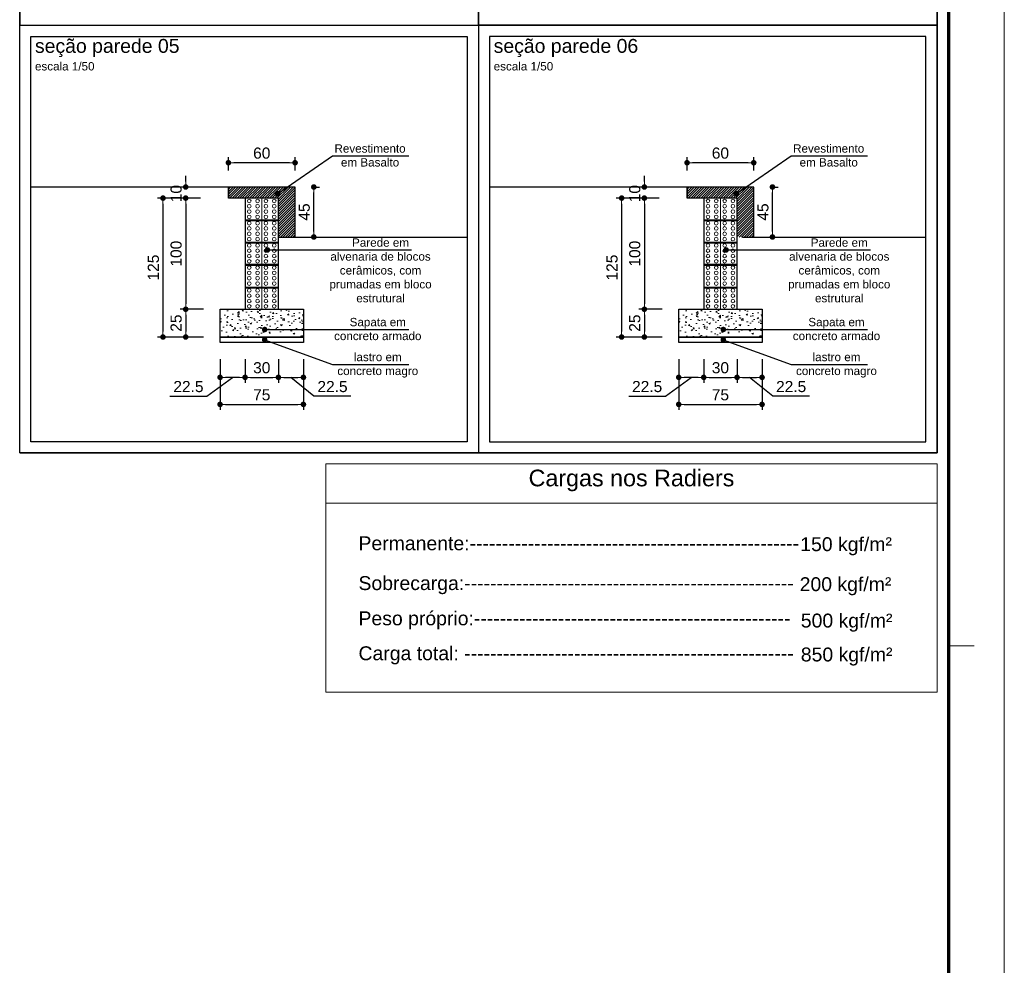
# Model space of a CAD drawing. Header units: millimetres. Extents: x 83 to 471, y -739 to 93.
# Tile 180 of 185: x 195 to 213, y 32 to 49. Entities that reach past the tile are written whole.
import ezdxf
from ezdxf.enums import TextEntityAlignment as Align

# ---------------------------------------------------------------- set-up
doc = ezdxf.new("R2010")
doc.units = ezdxf.units.MM
for name, color, linetype, lineweight in [('.', 7, 'Continuous', 5), ('0-CYPE1', 7, 'Continuous', 20), ('__MAGNUS.Cota', 30, 'Continuous', 9), ('__MAGNUS.Margem', 7, 'Continuous', 70), ('__MAGNUS.Selo', 7, 'Continuous', 30), ('CORTE_COTAS_DAS_PLANTAS', 7, 'Continuous', 9), ('COTAS', 250, 'Continuous', 5), ('TABELAS', 7, 'Continuous', 9), ('TEXTO_TABELAS', 7, 'Continuous', 0)]:
    doc.layers.add(name, color=color, linetype=linetype, lineweight=lineweight)
doc.styles.add('Arial', font='arial.ttf')
doc.styles.add('Arial Narrow', font='ARIALN.TTF')
doc.dimstyles.new('Copy of UM_50.000000', dxfattribs={"dimtxt": 0.2, "dimasz": 0.1, "dimexe": 0.1, "dimexo": 0.3, "dimgap": 0.07, "dimtad": 1, "dimdec": 0, "dimlfac": 50, "dimzin": 0, "dimdsep": 46, "dimtxsty": 'Arial', "dimblk": 'DOT', "dimcen": 0.09, "dimdle": 0.1, "dimclrd": 30, "dimclre": 30, "dimclrt": 7, "dimadec": 1, "dimazin": 2, "dimtfac": 1, "dimtdec": 0, "dimtofl": 0, "dimtmove": 0, "dimatfit": 3, "dimldrblk": 'DOT', "dimfxl": 1, "dimtolj": 1, "dimarcsym": 0})

# ---------------------------------------------------------------- blocks, each defined once
blk = doc.blocks.new('*U1861')
at = {"layer": '__MAGNUS.Margem', "lineweight": 9}
blk.add_line((183.08, -12.28), (183.08, 828.72), dxfattribs=at)
at = {"layer": '__MAGNUS.Margem', "linetype": 'Continuous'}
blk.add_line((173.08, -2.28), (173.08, 818.72), dxfattribs=at)
at = {"layer": '__MAGNUS.Margem', "linetype": 'Continuous', "lineweight": 9}
blk.add_line((173.08, 284.72), (177.66, 284.72), dxfattribs=at)
at = {"layer": '__MAGNUS.Selo', "style": 'Arial Narrow', "width": 1}
for tag, height, p in [('PROPRIETÁRIO', 3.4, (17.21, 48.91)), ('EDIFICAÇÃORESIDENCIAL', 3.4, (17.21, 40.61)), ('ESTRUTURAL', 3.4, (17.8, 20.69)), ('ANTEPROJETO', 2.43, (111.69, 13.5)), ('ARQ01/01', 5.5, (139.44, 9.5)), ('INDICADA', 2.43, (111.53, 8))]:
    blk.add_attdef(tag, text='', height=height, dxfattribs=at).set_placement(p, align=Align.MIDDLE_LEFT)
at = {"layer": '__MAGNUS.Selo', "lineweight": 30, "flags": 104}
for tag, p in [('ENDEREÇODAOBRA', (17.21, 33.54)), ('ENDEREÇODAOBRA', (17.21, 27.87)), ('TÍTULO', (17.21, 10.8))]:
    blk.add_attdef(tag, text='', height=3.4, dxfattribs=at).set_placement(p, align=Align.MIDDLE_LEFT)
blk = doc.blocks.new('_DOT')
at = {"layer": '__MAGNUS.Cota', "linetype": 'ByBlock'}
blk.add_line((-0.5, 0), (-1, 0), dxfattribs=at)
at = {"layer": '__MAGNUS.Cota', "linetype": 'ByBlock', "const_width": 0.5}
blk.add_lwpolyline([(-0.25, 0, 1), (0.25, 0, 1)], format="xyb", close=True, dxfattribs=at)
blk = doc.blocks.new('*D5143')
at = {"layer": 'COTAS', "color": 30, "lineweight": -2}
for p, q in [((12.012, -18.436), (12.012, -18.199)), ((13.212, -18.436), (13.212, -18.199)), ((13.112, -18.299), (12.112, -18.299))]:
    blk.add_line(p, q, dxfattribs=at)
at = {"layer": 'Defpoints', "color": 0}
for p in [(12.012, -18.299), (12.012, -18.736), (13.212, -18.736)]:
    blk.add_point(p, dxfattribs=at)
at = {"layer": 'COTAS', "color": 30, "linetype": 'ByBlock', "lineweight": -2, "xscale": 0.1, "yscale": 0.1, "zscale": 0.1, "rotation": 180}
blk.add_blockref('_DOT', (12.012, -18.299), dxfattribs=at)
at = {"layer": 'COTAS', "color": 30, "linetype": 'ByBlock', "lineweight": -2, "xscale": 0.1, "yscale": 0.1, "zscale": 0.1}
blk.add_blockref('_DOT', (13.212, -18.299), dxfattribs=at)
at = {"layer": 'COTAS', "color": 7, "insert": (12.612, -18.127), "char_height": 0.2, "attachment_point": 5, "style": 'Arial'}
blk.add_mtext('\\A1;60', dxfattribs=at)
blk = doc.blocks.new('*D5145')
at = {"layer": 'COTAS', "color": 30, "lineweight": -2}
for p, q in [((11.862, -21.836), (11.862, -22.749)), ((13.362, -21.836), (13.362, -22.749)), ((11.962, -22.649), (13.262, -22.649))]:
    blk.add_line(p, q, dxfattribs=at)
at = {"layer": 'Defpoints', "color": 0}
for p in [(11.862, -21.536), (13.362, -21.536), (13.362, -22.649)]:
    blk.add_point(p, dxfattribs=at)
at = {"layer": 'COTAS', "color": 30, "linetype": 'ByBlock', "lineweight": -2, "xscale": 0.1, "yscale": 0.1, "zscale": 0.1, "rotation": 180}
blk.add_blockref('_DOT', (11.862, -22.649), dxfattribs=at)
at = {"layer": 'COTAS', "color": 30, "linetype": 'ByBlock', "lineweight": -2, "xscale": 0.1, "yscale": 0.1, "zscale": 0.1}
blk.add_blockref('_DOT', (13.362, -22.649), dxfattribs=at)
at = {"layer": 'COTAS', "color": 7, "insert": (12.612, -22.477), "char_height": 0.2, "attachment_point": 5, "style": 'Arial'}
blk.add_mtext('\\A1;75', dxfattribs=at)
blk = doc.blocks.new('*D5146')
at = {"layer": 'COTAS', "color": 30, "lineweight": -2}
for p, q in [((11.243, -18.636), (11.243, -18.536)), ((11.512, -18.736), (11.143, -18.736)), ((11.512, -18.936), (11.143, -18.936)), ((11.243, -19.036), (11.243, -19.136))]:
    blk.add_line(p, q, dxfattribs=at)
at = {"layer": 'Defpoints', "color": 0}
for p in [(11.812, -18.736), (11.243, -18.936), (11.812, -18.936)]:
    blk.add_point(p, dxfattribs=at)
at = {"layer": 'COTAS', "color": 30, "linetype": 'ByBlock', "lineweight": -2, "xscale": 0.1, "yscale": 0.1, "zscale": 0.1}
for p, rotation in [((11.243, -18.736), 270), ((11.243, -18.936), 90)]:
    blk.add_blockref('_DOT', p, dxfattribs=dict(at, rotation=rotation))
at = {"layer": 'COTAS', "color": 7, "insert": (11.071, -18.855), "char_height": 0.2, "attachment_point": 5, "rotation": 90, "style": 'Arial'}
blk.add_mtext('\\A1;10', dxfattribs=at)
blk = doc.blocks.new('*D5148')
at = {"layer": 'COTAS', "color": 30, "lineweight": -2}
for p, q in [((13.512, -18.736), (13.649, -18.736)), ((13.549, -19.536), (13.549, -18.836)), ((13.512, -19.636), (13.649, -19.636))]:
    blk.add_line(p, q, dxfattribs=at)
at = {"layer": 'Defpoints', "color": 0}
for p in [(13.212, -18.736), (13.549, -18.736), (13.212, -19.636)]:
    blk.add_point(p, dxfattribs=at)
at = {"layer": 'COTAS', "color": 30, "linetype": 'ByBlock', "lineweight": -2, "xscale": 0.1, "yscale": 0.1, "zscale": 0.1}
for p, rotation in [((13.549, -18.736), 90), ((13.549, -19.636), 270)]:
    blk.add_blockref('_DOT', p, dxfattribs=dict(at, rotation=rotation))
at = {"layer": 'COTAS', "color": 7, "insert": (13.378, -19.186), "char_height": 0.2, "attachment_point": 5, "rotation": 90, "style": 'Arial'}
blk.add_mtext('\\A1;45', dxfattribs=at)
blk = doc.blocks.new('*D5147')
at = {"layer": 'COTAS', "color": 30, "lineweight": -2}
for p, q in [((12.312, -21.836), (12.312, -22.262)), ((12.912, -21.836), (12.912, -22.262)), ((12.412, -22.162), (12.812, -22.162))]:
    blk.add_line(p, q, dxfattribs=at)
at = {"layer": 'Defpoints', "color": 0}
for p in [(12.312, -21.536), (12.912, -21.536), (12.912, -22.162)]:
    blk.add_point(p, dxfattribs=at)
at = {"layer": 'COTAS', "color": 30, "linetype": 'ByBlock', "lineweight": -2, "xscale": 0.1, "yscale": 0.1, "zscale": 0.1, "rotation": 180}
blk.add_blockref('_DOT', (12.312, -22.162), dxfattribs=at)
at = {"layer": 'COTAS', "color": 30, "linetype": 'ByBlock', "lineweight": -2, "xscale": 0.1, "yscale": 0.1, "zscale": 0.1}
blk.add_blockref('_DOT', (12.912, -22.162), dxfattribs=at)
at = {"layer": 'COTAS', "color": 7, "insert": (12.612, -21.99), "char_height": 0.2, "attachment_point": 5, "style": 'Arial'}
blk.add_mtext('\\A1;30', dxfattribs=at)
blk = doc.blocks.new('*D5149')
at = {"layer": 'COTAS', "color": 30, "lineweight": -2}
for p, q in [((11.512, -18.936), (11.143, -18.936)), ((11.243, -19.036), (11.243, -20.836)), ((11.562, -20.936), (11.143, -20.936))]:
    blk.add_line(p, q, dxfattribs=at)
at = {"layer": 'Defpoints', "color": 0}
for p in [(11.812, -18.936), (11.243, -20.936), (11.862, -20.936)]:
    blk.add_point(p, dxfattribs=at)
at = {"layer": 'COTAS', "color": 30, "linetype": 'ByBlock', "lineweight": -2, "xscale": 0.1, "yscale": 0.1, "zscale": 0.1}
for p, rotation in [((11.243, -18.936), 90), ((11.243, -20.936), 270)]:
    blk.add_blockref('_DOT', p, dxfattribs=dict(at, rotation=rotation))
at = {"layer": 'COTAS', "color": 7, "insert": (11.071, -19.936), "char_height": 0.2, "attachment_point": 5, "rotation": 90, "style": 'Arial'}
blk.add_mtext('\\A1;100', dxfattribs=at)
blk = doc.blocks.new('*D5150')
at = {"layer": 'COTAS', "color": 30, "lineweight": -2}
for p, q in [((11.562, -20.936), (11.143, -20.936)), ((11.243, -21.036), (11.243, -21.336)), ((11.562, -21.436), (11.143, -21.436))]:
    blk.add_line(p, q, dxfattribs=at)
at = {"layer": 'Defpoints', "color": 0}
for p in [(11.862, -20.936), (11.243, -21.436), (11.862, -21.436)]:
    blk.add_point(p, dxfattribs=at)
at = {"layer": 'COTAS', "color": 30, "linetype": 'ByBlock', "lineweight": -2, "xscale": 0.1, "yscale": 0.1, "zscale": 0.1}
for p, rotation in [((11.243, -20.936), 90), ((11.243, -21.436), 270)]:
    blk.add_blockref('_DOT', p, dxfattribs=dict(at, rotation=rotation))
at = {"layer": 'COTAS', "color": 7, "insert": (11.071, -21.186), "char_height": 0.2, "attachment_point": 5, "rotation": 90, "style": 'Arial'}
blk.add_mtext('\\A1;25', dxfattribs=at)
blk = doc.blocks.new('*D5144')
at = {"layer": 'COTAS', "color": 30, "lineweight": -2}
for p, q in [((11.512, -18.936), (10.734, -18.936)), ((10.834, -19.036), (10.834, -21.336)), ((11.562, -21.436), (10.734, -21.436))]:
    blk.add_line(p, q, dxfattribs=at)
at = {"layer": 'Defpoints', "color": 0}
for p in [(11.812, -18.936), (10.834, -21.436), (11.862, -21.436)]:
    blk.add_point(p, dxfattribs=at)
at = {"layer": 'COTAS', "color": 30, "linetype": 'ByBlock', "lineweight": -2, "xscale": 0.1, "yscale": 0.1, "zscale": 0.1}
for p, rotation in [((10.834, -18.936), 90), ((10.834, -21.436), 270)]:
    blk.add_blockref('_DOT', p, dxfattribs=dict(at, rotation=rotation))
at = {"layer": 'COTAS', "color": 7, "insert": (10.662, -20.186), "char_height": 0.2, "attachment_point": 5, "rotation": 90, "style": 'Arial'}
blk.add_mtext('\\A1;125', dxfattribs=at)
blk = doc.blocks.new('*D5151')
at = {"layer": 'COTAS', "color": 30, "lineweight": -2}
for p, q in [((11.862, -21.836), (11.862, -22.262)), ((12.312, -21.836), (12.312, -22.262)), ((11.625, -22.501), (12.087, -22.162)), ((12.212, -22.162), (11.962, -22.162)), ((10.961, -22.501), (11.625, -22.501))]:
    blk.add_line(p, q, dxfattribs=at)
at = {"layer": 'Defpoints', "color": 0}
for p in [(11.862, -21.536), (12.312, -21.536), (11.862, -22.162)]:
    blk.add_point(p, dxfattribs=at)
at = {"layer": 'COTAS', "color": 30, "linetype": 'ByBlock', "lineweight": -2, "xscale": 0.1, "yscale": 0.1, "zscale": 0.1, "rotation": 180}
blk.add_blockref('_DOT', (11.862, -22.162), dxfattribs=at)
at = {"layer": 'COTAS', "color": 30, "linetype": 'ByBlock', "lineweight": -2, "xscale": 0.1, "yscale": 0.1, "zscale": 0.1}
blk.add_blockref('_DOT', (12.312, -22.162), dxfattribs=at)
at = {"layer": 'COTAS', "color": 7, "insert": (11.293, -22.329), "char_height": 0.2, "attachment_point": 5, "style": 'Arial'}
blk.add_mtext('\\A1;\\A1;22.5', dxfattribs=at)
blk = doc.blocks.new('*D5152')
at = {"layer": 'COTAS', "color": 30, "lineweight": -2}
for p, q in [((12.912, -21.836), (12.912, -22.262)), ((13.362, -21.836), (13.362, -22.262)), ((13.012, -22.162), (13.262, -22.162)), ((13.553, -22.501), (13.137, -22.162)), ((14.217, -22.501), (13.553, -22.501))]:
    blk.add_line(p, q, dxfattribs=at)
at = {"layer": 'Defpoints', "color": 0}
for p in [(12.912, -21.536), (13.362, -21.536), (13.362, -22.162)]:
    blk.add_point(p, dxfattribs=at)
at = {"layer": 'COTAS', "color": 30, "linetype": 'ByBlock', "lineweight": -2, "xscale": 0.1, "yscale": 0.1, "zscale": 0.1, "rotation": 180}
blk.add_blockref('_DOT', (12.912, -22.162), dxfattribs=at)
at = {"layer": 'COTAS', "color": 30, "linetype": 'ByBlock', "lineweight": -2, "xscale": 0.1, "yscale": 0.1, "zscale": 0.1}
blk.add_blockref('_DOT', (13.362, -22.162), dxfattribs=at)
at = {"layer": 'COTAS', "color": 7, "insert": (13.885, -22.329), "char_height": 0.2, "attachment_point": 5, "style": 'Arial'}
blk.add_mtext('\\A1;\\A1;22.5', dxfattribs=at)
blk = doc.blocks.new('*D5092')
at = {"layer": 'COTAS', "color": 30, "lineweight": -2}
for p, q in [((3.757, -18.436), (3.757, -18.199)), ((4.957, -18.436), (4.957, -18.199)), ((4.857, -18.299), (3.857, -18.299))]:
    blk.add_line(p, q, dxfattribs=at)
at = {"layer": 'Defpoints', "color": 0}
for p in [(3.757, -18.299), (3.757, -18.736), (4.957, -18.736)]:
    blk.add_point(p, dxfattribs=at)
at = {"layer": 'COTAS', "color": 30, "linetype": 'ByBlock', "lineweight": -2, "xscale": 0.1, "yscale": 0.1, "zscale": 0.1, "rotation": 180}
blk.add_blockref('_DOT', (3.757, -18.299), dxfattribs=at)
at = {"layer": 'COTAS', "color": 30, "linetype": 'ByBlock', "lineweight": -2, "xscale": 0.1, "yscale": 0.1, "zscale": 0.1}
blk.add_blockref('_DOT', (4.957, -18.299), dxfattribs=at)
at = {"layer": 'COTAS', "color": 7, "insert": (4.357, -18.127), "char_height": 0.2, "attachment_point": 5, "style": 'Arial'}
blk.add_mtext('\\A1;60', dxfattribs=at)
blk = doc.blocks.new('*D5090')
at = {"layer": 'COTAS', "color": 30, "lineweight": -2}
for p, q in [((3.607, -21.836), (3.607, -22.749)), ((5.107, -21.836), (5.107, -22.749)), ((3.707, -22.649), (5.007, -22.649))]:
    blk.add_line(p, q, dxfattribs=at)
at = {"layer": 'Defpoints', "color": 0}
for p in [(3.607, -21.536), (5.107, -21.536), (5.107, -22.649)]:
    blk.add_point(p, dxfattribs=at)
at = {"layer": 'COTAS', "color": 30, "linetype": 'ByBlock', "lineweight": -2, "xscale": 0.1, "yscale": 0.1, "zscale": 0.1, "rotation": 180}
blk.add_blockref('_DOT', (3.607, -22.649), dxfattribs=at)
at = {"layer": 'COTAS', "color": 30, "linetype": 'ByBlock', "lineweight": -2, "xscale": 0.1, "yscale": 0.1, "zscale": 0.1}
blk.add_blockref('_DOT', (5.107, -22.649), dxfattribs=at)
at = {"layer": 'COTAS', "color": 7, "insert": (4.357, -22.477), "char_height": 0.2, "attachment_point": 5, "style": 'Arial'}
blk.add_mtext('\\A1;75', dxfattribs=at)
blk = doc.blocks.new('*D5091')
at = {"layer": 'COTAS', "color": 30, "lineweight": -2}
for p, q in [((2.988, -18.636), (2.988, -18.536)), ((3.257, -18.736), (2.888, -18.736)), ((3.257, -18.936), (2.888, -18.936)), ((2.988, -19.036), (2.988, -19.136))]:
    blk.add_line(p, q, dxfattribs=at)
at = {"layer": 'Defpoints', "color": 0}
for p in [(3.557, -18.736), (2.988, -18.936), (3.557, -18.936)]:
    blk.add_point(p, dxfattribs=at)
at = {"layer": 'COTAS', "color": 30, "linetype": 'ByBlock', "lineweight": -2, "xscale": 0.1, "yscale": 0.1, "zscale": 0.1}
for p, rotation in [((2.988, -18.736), 270), ((2.988, -18.936), 90)]:
    blk.add_blockref('_DOT', p, dxfattribs=dict(at, rotation=rotation))
at = {"layer": 'COTAS', "color": 7, "insert": (2.816, -18.855), "char_height": 0.2, "attachment_point": 5, "rotation": 90, "style": 'Arial'}
blk.add_mtext('\\A1;10', dxfattribs=at)
blk = doc.blocks.new('*D5096')
at = {"layer": 'COTAS', "color": 30, "lineweight": -2}
for p, q in [((5.257, -18.736), (5.394, -18.736)), ((5.294, -19.536), (5.294, -18.836)), ((5.257, -19.636), (5.394, -19.636))]:
    blk.add_line(p, q, dxfattribs=at)
at = {"layer": 'Defpoints', "color": 0}
for p in [(4.957, -18.736), (5.294, -18.736), (4.957, -19.636)]:
    blk.add_point(p, dxfattribs=at)
at = {"layer": 'COTAS', "color": 30, "linetype": 'ByBlock', "lineweight": -2, "xscale": 0.1, "yscale": 0.1, "zscale": 0.1}
for p, rotation in [((5.294, -18.736), 90), ((5.294, -19.636), 270)]:
    blk.add_blockref('_DOT', p, dxfattribs=dict(at, rotation=rotation))
at = {"layer": 'COTAS', "color": 7, "insert": (5.122, -19.186), "char_height": 0.2, "attachment_point": 5, "rotation": 90, "style": 'Arial'}
blk.add_mtext('\\A1;45', dxfattribs=at)
blk = doc.blocks.new('*D5093')
at = {"layer": 'COTAS', "color": 30, "lineweight": -2}
for p, q in [((4.057, -21.836), (4.057, -22.262)), ((4.657, -21.836), (4.657, -22.262)), ((4.157, -22.162), (4.557, -22.162))]:
    blk.add_line(p, q, dxfattribs=at)
at = {"layer": 'Defpoints', "color": 0}
for p in [(4.057, -21.536), (4.657, -21.536), (4.657, -22.162)]:
    blk.add_point(p, dxfattribs=at)
at = {"layer": 'COTAS', "color": 30, "linetype": 'ByBlock', "lineweight": -2, "xscale": 0.1, "yscale": 0.1, "zscale": 0.1, "rotation": 180}
blk.add_blockref('_DOT', (4.057, -22.162), dxfattribs=at)
at = {"layer": 'COTAS', "color": 30, "linetype": 'ByBlock', "lineweight": -2, "xscale": 0.1, "yscale": 0.1, "zscale": 0.1}
blk.add_blockref('_DOT', (4.657, -22.162), dxfattribs=at)
at = {"layer": 'COTAS', "color": 7, "insert": (4.357, -21.99), "char_height": 0.2, "attachment_point": 5, "style": 'Arial'}
blk.add_mtext('\\A1;30', dxfattribs=at)
blk = doc.blocks.new('*D5094')
at = {"layer": 'COTAS', "color": 30, "lineweight": -2}
for p, q in [((3.257, -18.936), (2.888, -18.936)), ((2.988, -19.036), (2.988, -20.836)), ((3.307, -20.936), (2.888, -20.936))]:
    blk.add_line(p, q, dxfattribs=at)
at = {"layer": 'Defpoints', "color": 0}
for p in [(3.557, -18.936), (2.988, -20.936), (3.607, -20.936)]:
    blk.add_point(p, dxfattribs=at)
at = {"layer": 'COTAS', "color": 30, "linetype": 'ByBlock', "lineweight": -2, "xscale": 0.1, "yscale": 0.1, "zscale": 0.1}
for p, rotation in [((2.988, -18.936), 90), ((2.988, -20.936), 270)]:
    blk.add_blockref('_DOT', p, dxfattribs=dict(at, rotation=rotation))
at = {"layer": 'COTAS', "color": 7, "insert": (2.816, -19.936), "char_height": 0.2, "attachment_point": 5, "rotation": 90, "style": 'Arial'}
blk.add_mtext('\\A1;100', dxfattribs=at)
blk = doc.blocks.new('*D5095')
at = {"layer": 'COTAS', "color": 30, "lineweight": -2}
for p, q in [((3.307, -20.936), (2.888, -20.936)), ((2.988, -21.036), (2.988, -21.336)), ((3.307, -21.436), (2.888, -21.436))]:
    blk.add_line(p, q, dxfattribs=at)
at = {"layer": 'Defpoints', "color": 0}
for p in [(3.607, -20.936), (2.988, -21.436), (3.607, -21.436)]:
    blk.add_point(p, dxfattribs=at)
at = {"layer": 'COTAS', "color": 30, "linetype": 'ByBlock', "lineweight": -2, "xscale": 0.1, "yscale": 0.1, "zscale": 0.1}
for p, rotation in [((2.988, -20.936), 90), ((2.988, -21.436), 270)]:
    blk.add_blockref('_DOT', p, dxfattribs=dict(at, rotation=rotation))
at = {"layer": 'COTAS', "color": 7, "insert": (2.816, -21.186), "char_height": 0.2, "attachment_point": 5, "rotation": 90, "style": 'Arial'}
blk.add_mtext('\\A1;25', dxfattribs=at)
blk = doc.blocks.new('*D5089')
at = {"layer": 'COTAS', "color": 30, "lineweight": -2}
for p, q in [((3.257, -18.936), (2.479, -18.936)), ((2.579, -19.036), (2.579, -21.336)), ((3.307, -21.436), (2.479, -21.436))]:
    blk.add_line(p, q, dxfattribs=at)
at = {"layer": 'Defpoints', "color": 0}
for p in [(3.557, -18.936), (2.579, -21.436), (3.607, -21.436)]:
    blk.add_point(p, dxfattribs=at)
at = {"layer": 'COTAS', "color": 30, "linetype": 'ByBlock', "lineweight": -2, "xscale": 0.1, "yscale": 0.1, "zscale": 0.1}
for p, rotation in [((2.579, -18.936), 90), ((2.579, -21.436), 270)]:
    blk.add_blockref('_DOT', p, dxfattribs=dict(at, rotation=rotation))
at = {"layer": 'COTAS', "color": 7, "insert": (2.407, -20.186), "char_height": 0.2, "attachment_point": 5, "rotation": 90, "style": 'Arial'}
blk.add_mtext('\\A1;125', dxfattribs=at)
blk = doc.blocks.new('*D5097')
at = {"layer": 'COTAS', "color": 30, "lineweight": -2}
for p, q in [((3.607, -21.836), (3.607, -22.262)), ((4.057, -21.836), (4.057, -22.262)), ((3.37, -22.501), (3.832, -22.162)), ((3.957, -22.162), (3.707, -22.162)), ((2.705, -22.501), (3.37, -22.501))]:
    blk.add_line(p, q, dxfattribs=at)
at = {"layer": 'Defpoints', "color": 0}
for p in [(3.607, -21.536), (4.057, -21.536), (3.607, -22.162)]:
    blk.add_point(p, dxfattribs=at)
at = {"layer": 'COTAS', "color": 30, "linetype": 'ByBlock', "lineweight": -2, "xscale": 0.1, "yscale": 0.1, "zscale": 0.1, "rotation": 180}
blk.add_blockref('_DOT', (3.607, -22.162), dxfattribs=at)
at = {"layer": 'COTAS', "color": 30, "linetype": 'ByBlock', "lineweight": -2, "xscale": 0.1, "yscale": 0.1, "zscale": 0.1}
blk.add_blockref('_DOT', (4.057, -22.162), dxfattribs=at)
at = {"layer": 'COTAS', "color": 7, "insert": (3.037, -22.329), "char_height": 0.2, "attachment_point": 5, "style": 'Arial'}
blk.add_mtext('\\A1;\\A1;22.5', dxfattribs=at)
blk = doc.blocks.new('*D5098')
at = {"layer": 'COTAS', "color": 30, "lineweight": -2}
for p, q in [((4.657, -21.836), (4.657, -22.262)), ((5.107, -21.836), (5.107, -22.262)), ((4.757, -22.162), (5.007, -22.162)), ((5.297, -22.501), (4.882, -22.162)), ((5.962, -22.501), (5.297, -22.501))]:
    blk.add_line(p, q, dxfattribs=at)
at = {"layer": 'Defpoints', "color": 0}
for p in [(4.657, -21.536), (5.107, -21.536), (5.107, -22.162)]:
    blk.add_point(p, dxfattribs=at)
at = {"layer": 'COTAS', "color": 30, "linetype": 'ByBlock', "lineweight": -2, "xscale": 0.1, "yscale": 0.1, "zscale": 0.1, "rotation": 180}
blk.add_blockref('_DOT', (4.657, -22.162), dxfattribs=at)
at = {"layer": 'COTAS', "color": 30, "linetype": 'ByBlock', "lineweight": -2, "xscale": 0.1, "yscale": 0.1, "zscale": 0.1}
blk.add_blockref('_DOT', (5.107, -22.162), dxfattribs=at)
at = {"layer": 'COTAS', "color": 7, "insert": (5.63, -22.329), "char_height": 0.2, "attachment_point": 5, "style": 'Arial'}
blk.add_mtext('\\A1;\\A1;22.5', dxfattribs=at)
blk = doc.blocks.new('seções')
at = {"layer": '.', "lineweight": 0}
h = blk.add_hatch(dxfattribs=at)
h.set_pattern_fill('ANSI31', color=256, scale=0.01)
h.set_pattern_definition([(45, (-195.0149, -73.793166), (-0.0224506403, 0.0224506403), [])])
h.paths.add_polyline_path([(4.657, -18.936), (4.657, -19.636), (4.957, -19.636), (4.957, -18.736), (3.757, -18.736), (3.757, -18.936), (4.057, -18.936), (4.657, -18.936)], is_closed=False)
h = blk.add_hatch(dxfattribs=at)
h.set_pattern_fill('ANSI31', color=256, scale=0.01)
h.set_pattern_definition([(45, (-186.759393, -73.793166), (-0.0224506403, 0.0224506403), [])])
h.paths.add_polyline_path([(12.912, -18.936), (12.912, -19.636), (13.212, -19.636), (13.212, -18.736), (12.012, -18.736), (12.012, -18.936), (12.312, -18.936), (12.912, -18.936)], is_closed=False)
h = blk.add_hatch(dxfattribs=at)
h.set_pattern_fill('AR-CONC', color=256, scale=0.0015)
h.set_pattern_definition([(50, (-195.2149, -73.79317), (0.273277, -0.02390863), [0.028575, -0.314325]), (355, (-195.2149, -73.79317), (-0.05286513, 0.28658527), [0.02286, -0.25146088]), (100.45144, (-195.19213, -73.79516), (0.22041187, 0.26267663), [0.024285, -0.26713537]), (46.1842, (-195.2149, -73.71697), (0.40661856, -0.0630635), [0.0428625, -0.4714875]), (96.63556, (-195.181, -73.72222), (0.3561062, 0.3711392), [0.0364275, -0.4007034]), (351.18415, (-195.2149, -73.71697), (0.3561062, 0.3711392), [0.03428995, -0.3771896]), (21, (-195.1768, -73.73602), (0.22742159, -0.1533978), [0.028575, -0.314325]), (326, (-195.1768, -73.73602), (0.09270304, 0.27628195), [0.02286, -0.25146]), (71.45144, (-195.15785, -73.7488), (0.32012463, 0.12288415), [0.024285, -0.2671349]), (37.5, (-195.2149, -73.79317), (0.004632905, 0.12683256), [0, -0.248412, 0, -0.25527, 0, -0.2524125]), (7.5, (-195.2149, -73.79317), (0.10022949, 0.15027086), [0, -0.145542, 0, -0.242697, 0, -0.0962025]), (327.5, (-195.29986, -73.79317), (0.203385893, -0.008593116), [0, -0.09525, 0, -0.29718, 0, -0.394335]), (317.5, (-195.33796, -73.79317), (0.22219377, 0.03813974), [0, -0.123825, 0, -0.197358, 0, -0.280035])])
h.paths.add_polyline_path([(3.607, -21.436), (5.107, -21.436), (5.107, -20.936), (3.607, -20.936), (3.607, -21.353)], is_closed=False)
h = blk.add_hatch(dxfattribs=at)
h.set_pattern_fill('AR-CONC', color=256, scale=0.0015)
h.set_pattern_definition([(50, (-186.9594, -73.79317), (0.273277, -0.02390863), [0.028575, -0.314325]), (355, (-186.9594, -73.79317), (-0.05286513, 0.28658527), [0.02286, -0.25146088]), (100.45144, (-186.93662, -73.79516), (0.22041187, 0.26267663), [0.024285, -0.26713537]), (46.1842, (-186.9594, -73.71697), (0.40661856, -0.0630635), [0.0428625, -0.4714875]), (96.63556, (-186.9255, -73.72222), (0.3561062, 0.3711392), [0.0364275, -0.4007034]), (351.18415, (-186.9594, -73.71697), (0.3561062, 0.3711392), [0.03428995, -0.3771896]), (21, (-186.9213, -73.73602), (0.22742159, -0.1533978), [0.028575, -0.314325]), (326, (-186.9213, -73.73602), (0.09270304, 0.27628195), [0.02286, -0.25146]), (71.45144, (-186.90234, -73.7488), (0.32012463, 0.12288415), [0.024285, -0.2671349]), (37.5, (-186.95939, -73.79317), (0.004632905, 0.12683256), [0, -0.248412, 0, -0.25527, 0, -0.2524125]), (7.5, (-186.9594, -73.79317), (0.10022949, 0.15027086), [0, -0.145542, 0, -0.242697, 0, -0.0962025]), (327.5, (-187.04436, -73.79317), (0.203385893, -0.008593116), [0, -0.09525, 0, -0.29718, 0, -0.394335]), (317.5, (-187.08246, -73.79317), (0.22219377, 0.03813974), [0, -0.123825, 0, -0.197358, 0, -0.280035])])
h.paths.add_polyline_path([(11.862, -21.436), (13.362, -21.436), (13.362, -20.936), (11.862, -20.936), (11.862, -21.353)], is_closed=False)
for p, q in [((8.256, -0.427), (8.256, -23.523)), ((0, -15.824), (16.511, -15.824)), ((3.757, -18.736), (0.2, -18.736)), ((3.757, -18.936), (3.757, -18.736)), ((12.012, -18.736), (8.456, -18.736)), ((12.012, -18.936), (12.012, -18.736)), ((4.057, -18.936), (3.757, -18.936)), ((12.312, -18.936), (12.012, -18.936)), ((4.657, -19.636), (8.056, -19.636)), ((13.012, -19.636), (16.311, -19.636)), ((3.607, -20.936), (5.107, -20.936)), ((3.607, -21.436), (3.607, -20.936)), ((4.057, -20.936), (4.657, -20.936)), ((4.157, -20.936), (4.557, -20.936)), ((5.107, -20.936), (5.107, -21.436)), ((11.862, -20.936), (13.362, -20.936)), ((11.862, -21.436), (11.862, -20.936)), ((12.312, -20.936), (12.912, -20.936)), ((12.412, -20.936), (12.812, -20.936)), ((13.362, -20.936), (13.362, -21.436)), ((5.107, -21.436), (3.607, -21.436)), ((13.362, -21.436), (11.862, -21.436)), ((0, -23.523), (16.511, -23.523))]:
    blk.add_line(p, q)
at = {"lineweight": 5}
for p, q in [((4.357, -18.936), (4.057, -18.936)), ((4.657, -18.936), (4.357, -18.936)), ((12.612, -18.936), (12.312, -18.936)), ((12.912, -18.936), (12.612, -18.936)), ((4.357, -19.326), (4.057, -19.326)), ((4.357, -19.336), (4.057, -19.336)), ((4.357, -19.346), (4.057, -19.346)), ((4.657, -19.326), (4.357, -19.326)), ((4.657, -19.336), (4.357, -19.336)), ((4.657, -19.346), (4.357, -19.346)), ((12.612, -19.326), (12.312, -19.326)), ((12.612, -19.336), (12.312, -19.336)), ((12.612, -19.346), (12.312, -19.346)), ((12.912, -19.326), (12.612, -19.326)), ((12.912, -19.336), (12.612, -19.336)), ((12.912, -19.346), (12.612, -19.346)), ((4.357, -19.726), (4.057, -19.726)), ((4.357, -19.736), (4.057, -19.736)), ((4.357, -19.746), (4.057, -19.746)), ((4.657, -19.726), (4.357, -19.726)), ((4.657, -19.736), (4.357, -19.736)), ((4.657, -19.746), (4.357, -19.746)), ((12.612, -19.726), (12.312, -19.726)), ((12.612, -19.736), (12.312, -19.736)), ((12.612, -19.746), (12.312, -19.746)), ((12.912, -19.726), (12.612, -19.726)), ((12.912, -19.736), (12.612, -19.736)), ((12.912, -19.746), (12.612, -19.746)), ((4.357, -20.126), (4.057, -20.126)), ((4.357, -20.136), (4.057, -20.136)), ((4.357, -20.136), (4.057, -20.136)), ((4.357, -20.136), (4.057, -20.136)), ((4.357, -20.146), (4.057, -20.146)), ((4.657, -20.126), (4.357, -20.126)), ((4.657, -20.136), (4.357, -20.136)), ((4.657, -20.136), (4.357, -20.136)), ((4.657, -20.136), (4.357, -20.136)), ((4.657, -20.146), (4.357, -20.146)), ((12.612, -20.126), (12.312, -20.126)), ((12.612, -20.136), (12.312, -20.136)), ((12.612, -20.136), (12.312, -20.136)), ((12.612, -20.136), (12.312, -20.136)), ((12.612, -20.146), (12.312, -20.146)), ((12.912, -20.126), (12.612, -20.126)), ((12.912, -20.136), (12.612, -20.136)), ((12.912, -20.136), (12.612, -20.136)), ((12.912, -20.136), (12.612, -20.136)), ((12.912, -20.146), (12.612, -20.146)), ((4.357, -20.536), (4.057, -20.536)), ((4.357, -20.536), (4.057, -20.536)), ((4.357, -20.536), (4.057, -20.536)), ((4.357, -20.546), (4.057, -20.546)), ((4.357, -20.546), (4.057, -20.546)), ((4.357, -20.546), (4.057, -20.546)), ((4.357, -20.556), (4.057, -20.556)), ((4.657, -20.536), (4.357, -20.536)), ((4.657, -20.536), (4.357, -20.536)), ((4.657, -20.536), (4.357, -20.536)), ((4.657, -20.546), (4.357, -20.546)), ((4.657, -20.546), (4.357, -20.546)), ((4.657, -20.546), (4.357, -20.546)), ((4.657, -20.556), (4.357, -20.556)), ((12.612, -20.536), (12.312, -20.536)), ((12.612, -20.536), (12.312, -20.536)), ((12.612, -20.536), (12.312, -20.536)), ((12.612, -20.546), (12.312, -20.546)), ((12.612, -20.546), (12.312, -20.546)), ((12.612, -20.546), (12.312, -20.546)), ((12.612, -20.556), (12.312, -20.556)), ((12.912, -20.536), (12.612, -20.536)), ((12.912, -20.536), (12.612, -20.536)), ((12.912, -20.536), (12.612, -20.536)), ((12.912, -20.546), (12.612, -20.546)), ((12.912, -20.546), (12.612, -20.546)), ((12.912, -20.546), (12.612, -20.546)), ((12.912, -20.556), (12.612, -20.556))]:
    blk.add_line(p, q, dxfattribs=at)
for points in [[(0, -0.427), (16.511, -0.427), (16.511, -23.523), (0, -23.523)], [(8.256, -8.126), (0, -8.126), (0, -15.824), (8.256, -15.824)], [(8.256, -15.824), (16.511, -15.824), (16.511, -8.126), (8.256, -8.126)], [(8.256, -23.523), (0, -23.523), (0, -15.824), (8.256, -15.824)], [(16.511, -15.824), (8.256, -15.824), (8.256, -23.523), (16.511, -23.523)], [(8.056, -23.323), (0.2, -23.323), (0.2, -16.024), (8.056, -16.024)], [(16.311, -16.024), (8.456, -16.024), (8.456, -23.323), (16.311, -23.323)], [(3.607, -21.436), (5.107, -21.436), (5.107, -21.536), (3.607, -21.536)], [(11.862, -21.436), (13.362, -21.436), (13.362, -21.536), (11.862, -21.536)]]:
    blk.add_lwpolyline(points, close=True)
for points in [[(4.957, -19.636), (4.957, -18.736), (3.757, -18.736), (3.757, -18.936)], [(13.212, -19.636), (13.212, -18.736), (12.012, -18.736), (12.012, -18.936)], [(4.657, -20.936), (4.657, -18.936), (4.057, -18.936), (4.057, -20.936)], [(12.912, -20.936), (12.912, -18.936), (12.312, -18.936), (12.312, -20.936)]]:
    blk.add_lwpolyline(points)
for points in [[(4.357, -18.936), (4.357, -20.936), (4.057, -20.936), (4.057, -18.936)], [(4.657, -18.936), (4.657, -20.136), (4.357, -20.136), (4.357, -18.936)], [(12.612, -18.936), (12.612, -20.936), (12.312, -20.936), (12.312, -18.936)], [(12.912, -18.936), (12.912, -20.136), (12.612, -20.136), (12.612, -18.936)]]:
    blk.add_lwpolyline(points, close=True, dxfattribs=at)
for centre in [(4.132, -18.987), (4.281, -18.987), (4.432, -18.987), (4.581, -18.987), (12.388, -18.987), (12.537, -18.987), (12.688, -18.987), (12.837, -18.987), (4.132, -19.082), (4.281, -19.082), (4.432, -19.082), (4.581, -19.082), (12.388, -19.082), (12.537, -19.082), (12.688, -19.082), (12.837, -19.082), (4.132, -19.178), (4.132, -19.273), (4.281, -19.178), (4.281, -19.273), (4.432, -19.178), (4.432, -19.273), (4.581, -19.178), (4.581, -19.273), (12.388, -19.178), (12.388, -19.273), (12.537, -19.178), (12.537, -19.273), (12.688, -19.178), (12.688, -19.273), (12.837, -19.178), (12.837, -19.273), (4.132, -19.387), (4.132, -19.482), (4.281, -19.387), (4.281, -19.482), (4.432, -19.387), (4.432, -19.482), (4.581, -19.387), (4.581, -19.482), (12.388, -19.387), (12.388, -19.482), (12.537, -19.387), (12.537, -19.482), (12.688, -19.387), (12.688, -19.482), (12.837, -19.387), (12.837, -19.482), (4.132, -19.578), (4.132, -19.673), (4.281, -19.578), (4.281, -19.673), (4.432, -19.578), (4.432, -19.673), (4.581, -19.578), (4.581, -19.673), (12.388, -19.578), (12.388, -19.673), (12.537, -19.578), (12.537, -19.673), (12.688, -19.578), (12.688, -19.673), (12.837, -19.578), (12.837, -19.673), (4.132, -19.787), (4.281, -19.787), (4.432, -19.787), (4.581, -19.787), (12.388, -19.787), (12.537, -19.787), (12.688, -19.787), (12.837, -19.787), (4.132, -19.882), (4.132, -19.978), (4.281, -19.882), (4.281, -19.978), (4.432, -19.882), (4.432, -19.978), (4.581, -19.882), (4.581, -19.978), (12.388, -19.882), (12.388, -19.978), (12.537, -19.882), (12.537, -19.978), (12.688, -19.882), (12.688, -19.978), (12.837, -19.882), (12.837, -19.978), (4.132, -20.073), (4.132, -20.187), (4.281, -20.073), (4.281, -20.187), (4.432, -20.073), (4.432, -20.187), (4.581, -20.073), (4.581, -20.187), (12.388, -20.073), (12.388, -20.187), (12.537, -20.073), (12.537, -20.187), (12.688, -20.073), (12.688, -20.187), (12.837, -20.073), (12.837, -20.187), (4.132, -20.282), (4.132, -20.378), (4.281, -20.282), (4.281, -20.378), (4.432, -20.282), (4.432, -20.378), (4.581, -20.282), (4.581, -20.378), (12.388, -20.282), (12.388, -20.378), (12.537, -20.282), (12.537, -20.378), (12.688, -20.282), (12.688, -20.378), (12.837, -20.282), (12.837, -20.378), (4.132, -20.473), (4.281, -20.473), (4.432, -20.473), (4.581, -20.473), (12.388, -20.473), (12.537, -20.473), (12.688, -20.473), (12.837, -20.473), (4.132, -20.597), (4.132, -20.692), (4.281, -20.597), (4.281, -20.692), (4.432, -20.597), (4.432, -20.692), (4.581, -20.597), (4.581, -20.692), (12.388, -20.597), (12.388, -20.692), (12.537, -20.597), (12.537, -20.692), (12.688, -20.597), (12.688, -20.692), (12.837, -20.597), (12.837, -20.692), (4.132, -20.788), (4.132, -20.883), (4.281, -20.788), (4.281, -20.883), (4.432, -20.788), (4.432, -20.883), (4.581, -20.788), (4.581, -20.883), (12.388, -20.788), (12.388, -20.883), (12.537, -20.788), (12.537, -20.883), (12.688, -20.788), (12.688, -20.883), (12.837, -20.788), (12.837, -20.883)]:
    blk.add_circle(centre, 0.0328, dxfattribs=at)
at = {"color": 7, "char_height": 0.25, "attachment_point": 1, "style": 'Arial'}
for s, insert in [('seção parede 05\\P{\\H0.6x;escala 1/50}', (0.275, -16.071)), ('seção parede 06\\P{\\H0.6x;escala 1/50}', (8.531, -16.071))]:
    blk.add_mtext_dynamic_manual_height_columns(s, width=2.84741, gutter_width=10.682, heights=[0], dxfattribs=dict(at, insert=insert))
at = {"layer": 'CORTE_COTAS_DAS_PLANTAS', "char_height": 0.15, "attachment_point": 2, "style": 'Arial'}
for s, insert, width in [('Revestimento em Basalto', (6.306, -17.967), 1.32882), ('Revestimento em Basalto', (14.561, -17.967), 1.32882), ('Parede em alvenaria de blocos cerâmicos, com prumadas em bloco estrutural', (6.495, -19.661), 1.91575), ('Parede em alvenaria de blocos cerâmicos, com prumadas em bloco estrutural', (14.751, -19.661), 1.91575), ('Sapata em concreto armado ', (6.445, -21.092), 1.7271), ('Sapata em concreto armado ', (14.701, -21.092), 1.7271), ('lastro em concreto magro', (6.445, -21.721), 1.55062), ('lastro em concreto magro', (14.701, -21.721), 1.55062)]:
    blk.add_mtext(s, dxfattribs=dict(at, insert=insert, width=width))
at = {"layer": 'COTAS'}
for base, p1, p2, picture, middle in [((3.757, -18.299), (4.957, -18.736), (3.757, -18.736), '*D5092', (4.357, -18.127)), ((12.012, -18.299), (13.212, -18.736), (12.012, -18.736), '*D5143', (12.612, -18.127)), ((5.107, -22.649), (3.607, -21.536), (5.107, -21.536), '*D5090', (4.357, -22.477)), ((13.362, -22.649), (11.862, -21.536), (13.362, -21.536), '*D5145', (12.612, -22.477))]:
    dim = blk.add_linear_dim(base=base, p1=p1, p2=p2, dimstyle='Copy of UM_50.000000', dxfattribs=at)
    dim.commit()
    dim.dimension.update_dxf_attribs({"geometry": picture, "text_midpoint": middle})
for base, p1, p2, picture, middle in [((2.988, -18.936), (3.557, -18.736), (3.557, -18.936), '*D5091', (2.988, -18.855)), ((11.243, -18.936), (11.812, -18.736), (11.812, -18.936), '*D5146', (11.243, -18.855))]:
    dim = blk.add_linear_dim(base=base, p1=p1, p2=p2, angle=90, dimstyle='Copy of UM_50.000000', dxfattribs=at)
    dim.commit()
    dim.dimension.update_dxf_attribs({"geometry": picture, "text_midpoint": middle, "dimtype": 160})
for base, p1, p2, picture, middle in [((5.294, -18.736), (4.957, -19.636), (4.957, -18.736), '*D5096', (5.122, -19.186)), ((13.549, -18.736), (13.212, -19.636), (13.212, -18.736), '*D5148', (13.378, -19.186)), ((2.579, -21.436), (3.557, -18.936), (3.607, -21.436), '*D5089', (2.407, -20.186)), ((2.988, -20.936), (3.557, -18.936), (3.607, -20.936), '*D5094', (2.816, -19.936)), ((10.834, -21.436), (11.812, -18.936), (11.862, -21.436), '*D5144', (10.662, -20.186)), ((11.243, -20.936), (11.812, -18.936), (11.862, -20.936), '*D5149', (11.071, -19.936)), ((2.988, -21.436), (3.607, -20.936), (3.607, -21.436), '*D5095', (2.816, -21.186)), ((11.243, -21.436), (11.862, -20.936), (11.862, -21.436), '*D5150', (11.071, -21.186))]:
    dim = blk.add_linear_dim(base=base, p1=p1, p2=p2, angle=90, dimstyle='Copy of UM_50.000000', dxfattribs=at)
    dim.commit()
    dim.dimension.update_dxf_attribs({"geometry": picture, "text_midpoint": middle})
for base, p1, p2, picture, middle in [((3.607, -22.162), (4.057, -21.536), (3.607, -21.536), '*D5097', (3.3, -22.501)), ((5.107, -22.162), (4.657, -21.536), (5.107, -21.536), '*D5098', (5.367, -22.501)), ((11.862, -22.162), (12.312, -21.536), (11.862, -21.536), '*D5151', (11.555, -22.501)), ((13.362, -22.162), (12.912, -21.536), (13.362, -21.536), '*D5152', (13.623, -22.501))]:
    dim = blk.add_linear_dim(base=base, p1=p1, p2=p2, text='\\A1;22.5', dimstyle='Copy of UM_50.000000', override={"dimtxsty": 'Arial', "dimtmove": 1}, dxfattribs=at)
    dim.commit()
    dim.dimension.update_dxf_attribs({"geometry": picture, "text_midpoint": middle, "dimtype": 160})
for base, p1, p2, picture, middle in [((4.657, -22.162), (4.057, -21.536), (4.657, -21.536), '*D5093', (4.357, -22.162)), ((12.912, -22.162), (12.312, -21.536), (12.912, -21.536), '*D5147', (12.612, -22.162))]:
    dim = blk.add_linear_dim(base=base, p1=p1, p2=p2, dimstyle='Copy of UM_50.000000', override={"dimtmove": 1}, dxfattribs=at)
    dim.commit()
    dim.dimension.update_dxf_attribs({"geometry": picture, "text_midpoint": middle, "dimtype": 160})
for points in [[(4.641, -18.857), (5.629, -18.176), (7.005, -18.176)], [(12.897, -18.857), (13.884, -18.176), (15.261, -18.176)], [(4.459, -19.869), (5.679, -19.869), (7.055, -19.869)], [(12.714, -19.869), (13.934, -19.869), (15.311, -19.869)], [(4.409, -21.301), (5.629, -21.301), (7.005, -21.301)], [(12.664, -21.301), (13.884, -21.301), (15.261, -21.301)], [(4.409, -21.485), (5.629, -21.93), (7.005, -21.93)], [(12.664, -21.485), (13.884, -21.93), (15.261, -21.93)]]:
    blk.add_leader(points, dimstyle='Copy of UM_50.000000', override={"dimgap": 0.07, "dimtad": 0}, dxfattribs=at)

msp = doc.modelspace()

# ---------------------------------------------------------------- linework, layer by layer
at = {"layer": 'TABELAS', "color": 7}
msp.add_line((200.72592, 40.78085), (211.72592, 40.78085), dxfattribs=at)
msp.add_lwpolyline([(211.72592, 41.48583), (200.72592, 41.48583), (200.72592, 37.37553), (211.72592, 37.37553)], close=True, dxfattribs=at)

# ---------------------------------------------------------------- block references
msp.add_blockref('seções', (195.2149, 65.20661))
at = {"layer": '__MAGNUS.Selo', "color": 7, "true_color": 0xffffff, "xscale": 0.0999999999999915, "yscale": 0.0999999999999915, "zscale": 0.0999999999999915}
msp.add_blockref('*U1861', (194.62889, 9.73921), dxfattribs=at)

# ---------------------------------------------------------------- texts
at = {"layer": '0-CYPE1', "color": 7, "style": 'Arial'}
for s, p in [('150 kgf/m²', (209.26384, 39.9164)), ('200 kgf/m²', (209.2537, 39.19682)), ('500 kgf/m²', (209.27399, 38.54183)), ('850 kgf/m²', (209.27399, 37.93115))]:
    msp.add_text(s, height=0.25, dxfattribs=at).set_placement(p)
at = {"layer": 'TEXTO_TABELAS', "color": 7, "style": 'Arial'}
msp.add_text('Cargas nos Radiers', height=0.3, dxfattribs=at).set_placement((206.22592, 41.08334), align=Align.CENTER)
for s, p in [('Permanente:---------------------------------------------------', (201.31299, 39.93307)), ('Sobrecarga:---------------------------------------------------', (201.31299, 39.21575)), ('Peso próprio:-------------------------------------------------', (201.31299, 38.58164)), ('Carga total: ---------------------------------------------------', (201.31299, 37.95316))]:
    msp.add_text(s, height=0.25, dxfattribs=at).set_placement(p)

doc.saveas('drawing.dxf')
